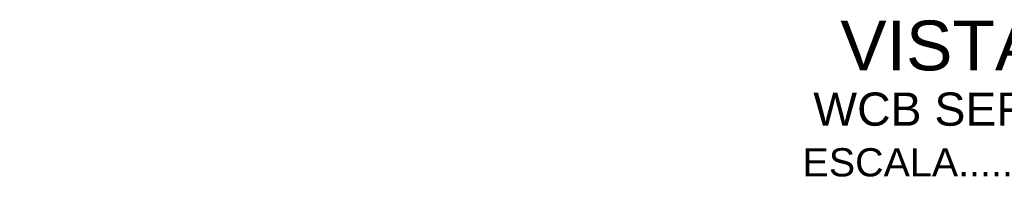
# Model space of a CAD drawing. Header units: inches. Extents: x 330 to 398, y -19 to 141.
# Tile 147 of 166: x 371.414 to 372.896, y 137.266 to 137.513. Entities that reach past the tile are written whole.
import ezdxf

# ---------------------------------------------------------------- set-up
doc = ezdxf.new("R2010")
doc.units = ezdxf.units.IN
doc.header["$LTSCALE"] = 0.4
doc.header["$MEASUREMENT"] = 0
for name, color, linetype in [('TJ-TEXTO02 1PARA100', 2, 'Continuous'), ('TJ-TEXTO03 1PARA100', 3, 'Continuous'), ('TJ-TEXTO04 1PARA100', 5, 'Continuous')]:
    doc.layers.add(name, color=color, linetype=linetype)
doc.styles.add('ARIAL', font='arial.ttf')

msp = doc.modelspace()

# ---------------------------------------------------------------- texts
at = {"layer": 'TJ-TEXTO02 1PARA100', "insert": (372.4029021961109, 137.3193744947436), "char_height": 0.0425, "width": 0.6971238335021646, "attachment_point": 1, "style": 'ARIAL'}
msp.add_mtext('\\pi0.18939;ESCALA..........1/25', dxfattribs=at)
at = {"layer": 'TJ-TEXTO03 1PARA100', "insert": (371.3494507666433, 137.4032050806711), "char_height": 0.05, "width": 1.751865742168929, "attachment_point": 1, "style": 'ARIAL'}
msp.add_mtext('\\pi1.2591;WCB SERVIÇO', dxfattribs=at)
at = {"layer": 'TJ-TEXTO04 1PARA100', "insert": (372.0548933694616, 137.5115204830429), "char_height": 0.07500000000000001, "width": 1.036662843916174, "attachment_point": 1, "style": 'ARIAL'}
msp.add_mtext('\\pi0.59423;VISTA 02', dxfattribs=at)

doc.saveas('drawing.dxf')
